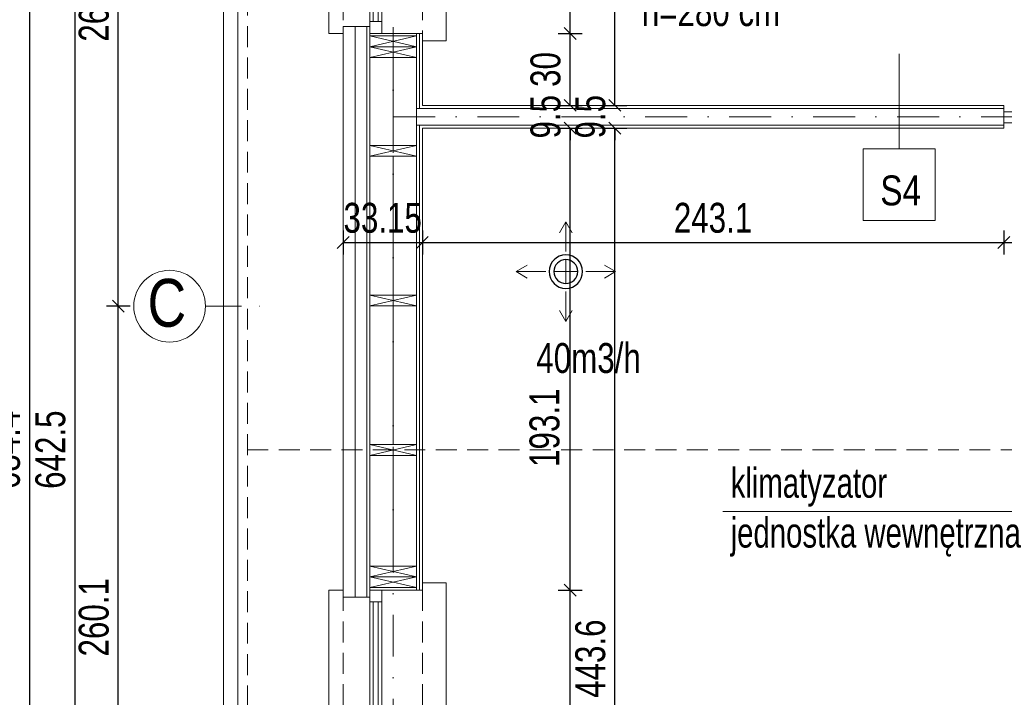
# Model space of a CAD drawing. Header units: inches. Extents: x 69729 to 77643, y -43505 to -36607.
# Tile 13 of 69: x 71486 to 71897, y -38269 to -37986. Entities that reach past the tile are written whole.
import ezdxf
from ezdxf.enums import TextEntityAlignment as Align

# ---------------------------------------------------------------- set-up
doc = ezdxf.new("R2010")
doc.units = ezdxf.units.IN
doc.header["$MEASUREMENT"] = 0
doc.linetypes.add('DASHDOT', pattern=[1, 0.5, -0.25, 0, -0.25])
doc.linetypes.add('HIDDEN', pattern=[0.375, 0.25, -0.125])
doc.layers.get('0').update_dxf_attribs({"lineweight": 0})
doc.layers.get('Defpoints').update_dxf_attribs({"lineweight": 0})
for name, color, linetype, lineweight in [('## 08 Nawiew', 1, 'Continuous', 0), ('## 08 Nawiew opis', 1, 'Continuous', 0), ('## 08 Wywiew', 5, 'Continuous', 0), ('## 08 Wywiew opis', 5, 'Continuous', 0), ('p--dach', 2, 'Continuous', 30), ('p--drzwi', 125, 'Continuous', 0), ('p--konst-słupy', 3, 'Continuous', 0), ('p--obrzeże bet.', 252, 'Continuous', 0), ('p--ocieplenie w.wew.', 53, 'Continuous', 0), ('p--ocieplenie-w.zew', 77, 'Continuous', 0), ('p--okna', 153, 'Continuous', 0), ('p--opisy dodatkowe', 33, 'Continuous', 0), ('p--opisy pomieszczeń', 31, 'Continuous', 0), ('p--osie konstr', 1, 'DASHDOT', 15), ('p--osie konstr.-NR', 1, 'DASHDOT', 15), ('p--podciąg', 61, 'Continuous', 0), ('p--proj.wentylacja', 202, 'Continuous', 0), ('p--płyta GK', 2, 'Continuous', 0), ('p--symbole ścian', 53, 'Continuous', 0), ('p--wymiary-1-50', 5, 'Continuous', 0), ('p--ściana GK', 62, 'Continuous', 0), ('p--ściana szkielet', 3, 'Continuous', 0)]:
    doc.layers.add(name, color=color, linetype=linetype, lineweight=lineweight)
doc.styles.add('1-50', font='arial.ttf', dxfattribs={"width": 0.75, "height": 12.5})
doc.styles.get("Standard").update_dxf_attribs({"font": 'arial.ttf', "width": 0.75})
doc.styles.add('STYL-1', font='arial.ttf', dxfattribs={"width": 0.75})
doc.linetypes.add('BATTING', pattern='A,0.0001,-0.1,[134,ltypeshp.shx,S=0.1,R=0,X=-0.1,Y=0],-0.2,[134,ltypeshp.shx,S=0.1,R=180,X=0.1,Y=0],-0.1', length=0.4001)
doc.dimstyles.new('1-50', dxfattribs={"dimtxt": 12.5, "dimasz": 5, "dimexe": 5, "dimexo": 5, "dimgap": 0.09, "dimtad": 0, "dimdsep": 46, "dimtxsty": '1-50', "dimblk": 'OBLIQUE', "dimcen": 0.09, "dimadec": 0, "dimazin": 0, "dimtfac": 1, "dimtdec": 4, "dimtix": 1, "dimtofl": 0, "dimtmove": 2, "dimatfit": 3, "dimldrblk": 'OBLIQUE', "dimfxl": 5, "dimfxlon": 1, "dimtvp": 0.8, "dimtolj": 1, "dimtzin": 0, "dimarcsym": 0})

# ---------------------------------------------------------------- blocks, each defined once
blk = doc.blocks.new('_OBLIQUE')
at = {"color": 0, "linetype": 'ByBlock', "lineweight": -2}
for p, q in [((-0.5, -0.5), (0.5, 0.5)), ((0, 0), (0, 0))]:
    blk.add_line(p, q, dxfattribs=at)
blk = doc.blocks.new('*D18')
at = {"layer": 'Defpoints', "color": 0}
for p in [(71506.26, -37844.7), (71508.76, -38487.2), (71558.6, -38487.2)]:
    blk.add_point(p, dxfattribs=at)
at = {"layer": 'p--wymiary-1-50', "color": 0, "lineweight": -2}
for p, q in [((71508.76, -37844.7), (71508.76, -38487.2)), ((71511.26, -37844.7), (71513.76, -37844.7)), ((71513.76, -38487.2), (71503.76, -38487.2))]:
    blk.add_line(p, q, dxfattribs=at)
at = {"layer": 'p--wymiary-1-50', "color": 0, "lineweight": -2, "xscale": 5, "yscale": 5, "zscale": 5}
for p, rotation in [((71508.76, -37844.7), 90), ((71508.76, -38487.2), 270)]:
    blk.add_blockref('_OBLIQUE', p, dxfattribs=dict(at, rotation=rotation))
at = {"layer": 'p--wymiary-1-50', "color": 0, "linetype": 'Continuous', "ltscale": 12, "insert": (71498.55, -38165.95), "char_height": 12.5, "attachment_point": 5, "rotation": 90, "style": '1-50'}
blk.add_mtext('\\A1;642.5', dxfattribs=at)
blk = doc.blocks.new('drzwi-90-100')
for p, q in [((10.1, 87.38), (5.05, 87.38)), ((5.05, 87.38), (5.05, 2.53)), ((10.1, 2.53), (10.1, 87.38)), ((5.05, 2.53), (0, 2.53)), ((0, 2.53), (0, -2.53)), ((5.05, -2.53), (5.05, 2.53)), ((5.05, 2.53), (10.1, 2.53)), ((100, 2.53), (94.95, 2.53)), ((94.95, 2.53), (94.95, -2.53)), ((100, -2.53), (100, 2.53)), ((0, -2.53), (5.05, -2.53)), ((94.95, -2.53), (100, -2.53))]:
    blk.add_line(p, q)
blk.add_arc((10.8, 3.23), 84.15, 359.5233, 90.4767)
blk = doc.blocks.new('*D28')
at = {"layer": 'Defpoints', "color": 0}
for p in [(71669.83, -37823.87), (71489.8, -38508.27), (71669.83, -38508.27)]:
    blk.add_point(p, dxfattribs=at)
at = {"layer": 'p--wymiary-1-50', "color": 0, "lineweight": -2}
for p, q in [((71494.8, -37823.87), (71484.8, -37823.87)), ((71489.8, -37823.87), (71489.8, -38508.27)), ((71494.8, -38508.27), (71484.8, -38508.27))]:
    blk.add_line(p, q, dxfattribs=at)
at = {"layer": 'p--wymiary-1-50', "color": 0, "lineweight": -2, "xscale": 5, "yscale": 5, "zscale": 5}
for p, rotation in [((71489.8, -37823.87), 90), ((71489.8, -38508.27), 270)]:
    blk.add_blockref('_OBLIQUE', p, dxfattribs=dict(at, rotation=rotation))
at = {"layer": 'p--wymiary-1-50', "color": 0, "linetype": 'Continuous', "ltscale": 12, "insert": (71479.59, -38166.07), "char_height": 12.5, "attachment_point": 5, "rotation": 90, "style": '1-50'}
blk.add_mtext('\\A1;684.4', dxfattribs=at)
blk = doc.blocks.new('*D30')
at = {"layer": 'Defpoints', "color": 0}
for p in [(71526.91, -38105.97), (71997.12, -38105.97), (71588.36, -38366.07)]:
    blk.add_point(p, dxfattribs=at)
at = {"layer": 'p--wymiary-1-50', "color": 0, "linetype": 'Continuous', "lineweight": -2}
for p, q in [((71531.91, -38105.97), (71521.91, -38105.97)), ((71526.91, -38366.07), (71526.91, -38105.97)), ((71531.91, -38366.07), (71521.91, -38366.07))]:
    blk.add_line(p, q, dxfattribs=at)
at = {"layer": 'p--wymiary-1-50', "color": 0, "lineweight": -2, "xscale": 5, "yscale": 5, "zscale": 5}
for p, rotation in [((71526.91, -38105.97), 90), ((71526.91, -38366.07), 270)]:
    blk.add_blockref('_OBLIQUE', p, dxfattribs=dict(at, rotation=rotation))
at = {"layer": 'p--wymiary-1-50', "color": 0, "linetype": 'Continuous', "ltscale": 12, "insert": (71516.7, -38236.02), "char_height": 12.5, "attachment_point": 5, "rotation": 90, "style": '1-50'}
blk.add_mtext('\\A1;260.1', dxfattribs=at)
blk = doc.blocks.new('*D31')
at = {"layer": 'Defpoints', "color": 0}
for p in [(71526.91, -37844.82), (71588.36, -37844.82), (71997.12, -38105.97)]:
    blk.add_point(p, dxfattribs=at)
at = {"layer": 'p--wymiary-1-50', "color": 0, "linetype": 'Continuous', "lineweight": -2}
for p, q in [((71531.91, -37844.82), (71521.91, -37844.82)), ((71526.91, -38105.97), (71526.91, -37844.82)), ((71531.91, -38105.97), (71521.91, -38105.97))]:
    blk.add_line(p, q, dxfattribs=at)
at = {"layer": 'p--wymiary-1-50', "color": 0, "lineweight": -2, "xscale": 5, "yscale": 5, "zscale": 5}
for p, rotation in [((71526.91, -37844.82), 90), ((71526.91, -38105.97), 270)]:
    blk.add_blockref('_OBLIQUE', p, dxfattribs=dict(at, rotation=rotation))
at = {"layer": 'p--wymiary-1-50', "color": 0, "linetype": 'Continuous', "ltscale": 12, "insert": (71516.7, -37975.39), "char_height": 12.5, "attachment_point": 5, "rotation": 90, "style": '1-50'}
blk.add_mtext('\\A1;261.16', dxfattribs=at)
blk = doc.blocks.new('*D64')
at = {"layer": 'Defpoints', "color": 0}
for p in [(71684.21, -38224.62), (71715.78, -38224.62), (71684.21, -38374.62)]:
    blk.add_point(p, dxfattribs=at)
at = {"layer": 'p--wymiary-1-50', "color": 0, "linetype": 'Continuous', "lineweight": -2}
for p, q in [((71710.78, -38224.62), (71720.78, -38224.62)), ((71715.78, -38374.62), (71715.78, -38224.62)), ((71710.78, -38374.62), (71720.78, -38374.62))]:
    blk.add_line(p, q, dxfattribs=at)
at = {"layer": 'p--wymiary-1-50', "color": 0, "lineweight": -2, "xscale": 5, "yscale": 5, "zscale": 5}
for p, rotation in [((71715.78, -38224.62), 90), ((71715.78, -38374.62), 270)]:
    blk.add_blockref('_OBLIQUE', p, dxfattribs=dict(at, rotation=rotation))
at = {"layer": 'p--wymiary-1-50', "color": 0, "linetype": 'Continuous', "ltscale": 12, "insert": (71705.57, -38299.62), "char_height": 12.5, "attachment_point": 5, "rotation": 90, "style": '1-50'}
blk.add_mtext('\\A1;150', dxfattribs=at)
blk = doc.blocks.new('*D65')
at = {"layer": 'Defpoints', "color": 0}
for p in [(71684.21, -38031.52), (71715.78, -38031.52), (71684.21, -38224.62)]:
    blk.add_point(p, dxfattribs=at)
at = {"layer": 'p--wymiary-1-50', "color": 0, "linetype": 'Continuous', "lineweight": -2}
for p, q in [((71710.78, -38031.52), (71720.78, -38031.52)), ((71715.78, -38224.62), (71715.78, -38031.52)), ((71710.78, -38224.62), (71720.78, -38224.62))]:
    blk.add_line(p, q, dxfattribs=at)
at = {"layer": 'p--wymiary-1-50', "color": 0, "lineweight": -2, "xscale": 5, "yscale": 5, "zscale": 5}
for p, rotation in [((71715.78, -38031.52), 90), ((71715.78, -38224.62), 270)]:
    blk.add_blockref('_OBLIQUE', p, dxfattribs=dict(at, rotation=rotation))
at = {"layer": 'p--wymiary-1-50', "color": 0, "linetype": 'Continuous', "ltscale": 12, "insert": (71705.16, -38156.78), "char_height": 12.5, "attachment_point": 5, "rotation": 90, "style": '1-50'}
blk.add_mtext('\\A1;193.1', dxfattribs=at)
blk = doc.blocks.new('*D66')
at = {"layer": 'Defpoints', "color": 0}
for p in [(71684.21, -38022.02), (71715.78, -38022.02), (71684.21, -38031.52)]:
    blk.add_point(p, dxfattribs=at)
at = {"layer": 'p--wymiary-1-50', "color": 0, "linetype": 'Continuous', "lineweight": -2}
for p, q in [((71715.78, -38022.02), (71715.78, -38017.02)), ((71710.78, -38022.02), (71720.78, -38022.02)), ((71710.78, -38031.52), (71720.78, -38031.52)), ((71715.78, -38031.52), (71715.78, -38036.52))]:
    blk.add_line(p, q, dxfattribs=at)
at = {"layer": 'p--wymiary-1-50', "color": 0, "lineweight": -2, "xscale": 5, "yscale": 5, "zscale": 5}
for p, rotation in [((71715.78, -38022.02), 270), ((71715.78, -38031.52), 90)]:
    blk.add_blockref('_OBLIQUE', p, dxfattribs=dict(at, rotation=rotation))
at = {"layer": 'p--wymiary-1-50', "color": 0, "linetype": 'Continuous', "ltscale": 12, "insert": (71705.57, -38026.77), "char_height": 12.5, "attachment_point": 5, "rotation": 90, "style": '1-50'}
blk.add_mtext('\\A1;9.5', dxfattribs=at)
blk = doc.blocks.new('*D67')
at = {"layer": 'Defpoints', "color": 0}
for p in [(71684.21, -37992.02), (71715.78, -37992.02), (71684.21, -38022.02)]:
    blk.add_point(p, dxfattribs=at)
at = {"layer": 'p--wymiary-1-50', "color": 0, "linetype": 'Continuous', "lineweight": -2}
for p, q in [((71710.78, -37992.02), (71720.78, -37992.02)), ((71715.78, -38022.02), (71715.78, -37992.02)), ((71710.78, -38022.02), (71720.78, -38022.02))]:
    blk.add_line(p, q, dxfattribs=at)
at = {"layer": 'p--wymiary-1-50', "color": 0, "lineweight": -2, "xscale": 5, "yscale": 5, "zscale": 5}
for p, rotation in [((71715.78, -37992.02), 90), ((71715.78, -38022.02), 270)]:
    blk.add_blockref('_OBLIQUE', p, dxfattribs=dict(at, rotation=rotation))
at = {"layer": 'p--wymiary-1-50', "color": 0, "linetype": 'Continuous', "ltscale": 12, "insert": (71705.57, -38007.02), "char_height": 12.5, "attachment_point": 5, "rotation": 90, "style": '1-50'}
blk.add_mtext('\\A1;30', dxfattribs=at)
blk = doc.blocks.new('*D69')
at = {"layer": 'Defpoints', "color": 0}
for p in [(71710.78, -38031.52), (71734.51, -38031.52), (71710.78, -38475.12)]:
    blk.add_point(p, dxfattribs=at)
at = {"layer": 'p--wymiary-1-50', "color": 0, "linetype": 'Continuous', "lineweight": -2}
for p, q in [((71729.51, -38031.52), (71739.51, -38031.52)), ((71734.51, -38475.12), (71734.51, -38031.52)), ((71729.51, -38475.12), (71739.51, -38475.12))]:
    blk.add_line(p, q, dxfattribs=at)
at = {"layer": 'p--wymiary-1-50', "color": 0, "lineweight": -2, "xscale": 5, "yscale": 5, "zscale": 5}
for p, rotation in [((71734.51, -38031.52), 90), ((71734.51, -38475.12), 270)]:
    blk.add_blockref('_OBLIQUE', p, dxfattribs=dict(at, rotation=rotation))
at = {"layer": 'p--wymiary-1-50', "color": 0, "linetype": 'Continuous', "ltscale": 12, "insert": (71724.3, -38253.32), "char_height": 12.5, "attachment_point": 5, "rotation": 90, "style": '1-50'}
blk.add_mtext('\\A1;443.6', dxfattribs=at)
blk = doc.blocks.new('*D70')
at = {"layer": 'Defpoints', "color": 0}
for p in [(71654.02, -38031.52), (71897.12, -38031.52), (71897.12, -38079.32)]:
    blk.add_point(p, dxfattribs=at)
at = {"layer": 'p--wymiary-1-50', "color": 0, "linetype": 'Continuous', "lineweight": -2}
for p, q in [((71654.02, -38074.32), (71654.02, -38084.32)), ((71897.12, -38074.32), (71897.12, -38084.32)), ((71654.02, -38079.32), (71897.12, -38079.32))]:
    blk.add_line(p, q, dxfattribs=at)
at = {"layer": 'p--wymiary-1-50', "color": 0, "lineweight": -2, "xscale": 5, "yscale": 5, "zscale": 5, "rotation": 180}
blk.add_blockref('_OBLIQUE', (71654.02, -38079.32), dxfattribs=at)
at = {"layer": 'p--wymiary-1-50', "color": 0, "lineweight": -2, "xscale": 5, "yscale": 5, "zscale": 5}
blk.add_blockref('_OBLIQUE', (71897.12, -38079.32), dxfattribs=at)
at = {"layer": 'p--wymiary-1-50', "color": 0, "linetype": 'Continuous', "ltscale": 12, "insert": (71775.57, -38069.11), "char_height": 12.5, "attachment_point": 5, "style": '1-50'}
blk.add_mtext('\\A1;243.1', dxfattribs=at)
blk = doc.blocks.new('*D103')
at = {"layer": 'Defpoints', "color": 0}
for p in [(71703.44, -38022.02), (71734.51, -38022.02), (71703.44, -38031.52)]:
    blk.add_point(p, dxfattribs=at)
at = {"layer": 'p--wymiary-1-50', "color": 0, "linetype": 'Continuous', "lineweight": -2}
for p, q in [((71734.51, -38022.02), (71734.51, -38017.02)), ((71729.51, -38022.02), (71739.51, -38022.02)), ((71729.51, -38031.52), (71739.51, -38031.52)), ((71734.51, -38031.52), (71734.51, -38036.52))]:
    blk.add_line(p, q, dxfattribs=at)
at = {"layer": 'p--wymiary-1-50', "color": 0, "lineweight": -2, "xscale": 5, "yscale": 5, "zscale": 5}
for p, rotation in [((71734.51, -38022.02), 270), ((71734.51, -38031.52), 90)]:
    blk.add_blockref('_OBLIQUE', p, dxfattribs=dict(at, rotation=rotation))
at = {"layer": 'p--wymiary-1-50', "color": 0, "linetype": 'Continuous', "ltscale": 12, "insert": (71724.3, -38026.77), "char_height": 12.5, "attachment_point": 5, "rotation": 90, "style": '1-50'}
blk.add_mtext('\\A1;9.5', dxfattribs=at)
blk = doc.blocks.new('*D104')
at = {"layer": 'Defpoints', "color": 0}
for p in [(71684.21, -37912.02), (71715.78, -37912.02), (71684.21, -37992.02)]:
    blk.add_point(p, dxfattribs=at)
at = {"layer": 'p--wymiary-1-50', "color": 0, "linetype": 'Continuous', "lineweight": -2}
for p, q in [((71710.78, -37912.02), (71720.78, -37912.02)), ((71715.78, -37992.02), (71715.78, -37912.02)), ((71710.78, -37992.02), (71720.78, -37992.02))]:
    blk.add_line(p, q, dxfattribs=at)
at = {"layer": 'p--wymiary-1-50', "color": 0, "lineweight": -2, "xscale": 5, "yscale": 5, "zscale": 5}
for p, rotation in [((71715.78, -37912.02), 90), ((71715.78, -37992.02), 270)]:
    blk.add_blockref('_OBLIQUE', p, dxfattribs=dict(at, rotation=rotation))
at = {"layer": 'p--wymiary-1-50', "color": 0, "linetype": 'Continuous', "ltscale": 12, "insert": (71705.57, -37952.02), "char_height": 12.5, "attachment_point": 5, "rotation": 90, "style": '1-50'}
blk.add_mtext('\\A1;80', dxfattribs=at)
blk = doc.blocks.new('*D123')
at = {"layer": 'Defpoints', "color": 0}
for p in [(71620.87, -38051.86), (71654.02, -38051.86), (71654.02, -38079.32)]:
    blk.add_point(p, dxfattribs=at)
at = {"layer": 'p--wymiary-1-50', "color": 0, "linetype": 'Continuous', "lineweight": -2}
for p, q in [((71620.87, -38074.32), (71620.87, -38084.32)), ((71654.02, -38074.32), (71654.02, -38084.32)), ((71620.87, -38079.32), (71654.02, -38079.32))]:
    blk.add_line(p, q, dxfattribs=at)
at = {"layer": 'p--wymiary-1-50', "color": 0, "lineweight": -2, "xscale": 5, "yscale": 5, "zscale": 5, "rotation": 180}
blk.add_blockref('_OBLIQUE', (71620.87, -38079.32), dxfattribs=at)
at = {"layer": 'p--wymiary-1-50', "color": 0, "lineweight": -2, "xscale": 5, "yscale": 5, "zscale": 5}
blk.add_blockref('_OBLIQUE', (71654.02, -38079.32), dxfattribs=at)
at = {"layer": 'p--wymiary-1-50', "color": 0, "linetype": 'Continuous', "ltscale": 12, "insert": (71637.45, -38069.11), "char_height": 12.5, "attachment_point": 5, "style": '1-50'}
blk.add_mtext('\\A1;33.15', dxfattribs=at)
blk = doc.blocks.new('*D137')
at = {"layer": 'Defpoints', "color": 0}
for p in [(71897.12, -38031.52), (71987.12, -38031.52), (71987.12, -38079.32)]:
    blk.add_point(p, dxfattribs=at)
at = {"layer": 'p--wymiary-1-50', "color": 0, "linetype": 'Continuous', "lineweight": -2}
for p, q in [((71897.12, -38074.32), (71897.12, -38084.32)), ((71987.12, -38074.32), (71987.12, -38084.32)), ((71897.12, -38079.32), (71987.12, -38079.32))]:
    blk.add_line(p, q, dxfattribs=at)
at = {"layer": 'p--wymiary-1-50', "color": 0, "lineweight": -2, "xscale": 5, "yscale": 5, "zscale": 5, "rotation": 180}
blk.add_blockref('_OBLIQUE', (71897.12, -38079.32), dxfattribs=at)
at = {"layer": 'p--wymiary-1-50', "color": 0, "lineweight": -2, "xscale": 5, "yscale": 5, "zscale": 5}
blk.add_blockref('_OBLIQUE', (71987.12, -38079.32), dxfattribs=at)
at = {"layer": 'p--wymiary-1-50', "color": 0, "linetype": 'Continuous', "ltscale": 12, "insert": (71942.12, -38069.11), "char_height": 12.5, "attachment_point": 5, "style": '1-50'}
blk.add_mtext('\\A1;90', dxfattribs=at)
blk = doc.blocks.new('*D192')
at = {"layer": 'Defpoints', "color": 0}
for p in [(71684.21, -37857.02), (71734.51, -37857.02), (71717.46, -38022.02)]:
    blk.add_point(p, dxfattribs=at)
at = {"layer": 'p--wymiary-1-50', "color": 0, "linetype": 'Continuous', "lineweight": -2}
for p, q in [((71729.51, -37857.02), (71739.51, -37857.02)), ((71734.51, -38022.02), (71734.51, -37857.02)), ((71729.51, -38022.02), (71739.51, -38022.02))]:
    blk.add_line(p, q, dxfattribs=at)
at = {"layer": 'p--wymiary-1-50', "color": 0, "lineweight": -2, "xscale": 5, "yscale": 5, "zscale": 5}
for p, rotation in [((71734.51, -37857.02), 90), ((71734.51, -38022.02), 270)]:
    blk.add_blockref('_OBLIQUE', p, dxfattribs=dict(at, rotation=rotation))
at = {"layer": 'p--wymiary-1-50', "color": 0, "linetype": 'Continuous', "ltscale": 12, "insert": (71724.3, -37939.52), "char_height": 12.5, "attachment_point": 5, "rotation": 90, "style": '1-50'}
blk.add_mtext('\\A1;165', dxfattribs=at)
blk = doc.blocks.new('okno-150-33.15')
at = {"linetype": 'Continuous', "ltscale": 35}
for p, q in [((-3, 10), (153, 10)), ((0, -39.15), (150, -39.15))]:
    blk.add_line(p, q, dxfattribs=at)
for p, q in [((-3, 0), (-3, 10)), ((153, 0), (153, 10)), ((0, 0), (-3, 0)), ((0, -21.95), (0, 0)), ((150, 0), (150, -21.95)), ((150, 0), (153, 0)), ((0, -21.95), (0, -16.95)), ((0, -16.95), (5, -16.95)), ((5, -16.95), (145, -16.95)), ((5, -16.95), (5, -21.95)), ((5, -18.45), (72.5, -18.45)), ((72.5, -21.95), (72.5, -16.95)), ((77.5, -16.95), (77.5, -21.95)), ((77.5, -18.45), (145, -18.45)), ((145, -21.95), (145, -16.95)), ((145, -16.95), (150, -16.95)), ((150, -16.95), (150, -21.95)), ((5, -21.95), (0, -21.95)), ((3, -33.15), (3, -21.95)), ((5, -20.61), (72.5, -20.61)), ((145, -21.95), (5, -21.95)), ((77.5, -20.61), (145, -20.61)), ((150, -21.95), (145, -21.95)), ((147, -21.95), (147, -33.15)), ((0, -39.15), (0, -33.15)), ((150, -33.15), (150, -39.15))]:
    blk.add_line(p, q)
at = {"linetype": 'HIDDEN', "ltscale": 35}
for p, q in [((0, 0), (150, 0)), ((0, -33.15), (150, -33.15))]:
    blk.add_line(p, q, dxfattribs=at)
blk = doc.blocks.new('okno-80-33.15')
at = {"linetype": 'Continuous', "ltscale": 35}
for p, q in [((-3, 10), (83, 10)), ((0, -39.15), (80, -39.15))]:
    blk.add_line(p, q, dxfattribs=at)
for p, q in [((-3, 0), (-3, 10)), ((83, 0), (83, 10)), ((0, 0), (-3, 0)), ((0, -21.95), (0, 0)), ((80, 0), (80, -21.95)), ((80, 0), (83, 0)), ((0, -21.95), (0, -16.95)), ((0, -16.95), (5, -16.95)), ((5, -16.95), (75, -16.95)), ((5, -16.95), (5, -21.95)), ((5, -18.45), (75, -18.45)), ((75, -21.95), (75, -16.95)), ((75, -16.95), (80, -16.95)), ((80, -16.95), (80, -21.95)), ((5, -21.95), (0, -21.95)), ((3, -33.15), (3, -21.95)), ((5, -20.61), (75, -20.61)), ((75, -21.95), (5, -21.95)), ((80, -21.95), (75, -21.95)), ((77, -21.95), (77, -33.15)), ((0, -39.15), (0, -33.15)), ((80, -33.15), (80, -39.15))]:
    blk.add_line(p, q)
at = {"linetype": 'HIDDEN', "ltscale": 35}
for p, q in [((0, 0), (80, 0)), ((0, -33.15), (80, -33.15))]:
    blk.add_line(p, q, dxfattribs=at)
blk = doc.blocks.new('ukł.słupów')
for p, q in [((0, 499.55), (19.5, 504.05)), ((0, 504.05), (19.5, 499.55)), ((0, 495.05), (19.5, 499.55)), ((0, 499.55), (19.5, 495.05)), ((0, 453.75), (19.5, 458.25)), ((0, 458.25), (19.5, 453.75)), ((0, 391.25), (19.5, 395.75)), ((0, 395.75), (19.5, 391.25)), ((0, 328.75), (19.5, 333.25)), ((0, 333.25), (19.5, 328.75)), ((0, 277.95), (19.5, 282.45)), ((0, 282.45), (19.5, 277.95)), ((0, 273.45), (19.5, 277.95)), ((0, 277.95), (19.5, 273.45))]:
    blk.add_line(p, q)
at = {"color": 4, "ltscale": 35}
for points in [[(0, 504.05), (19.5, 504.05)], [(0, 273.45), (0, 273.45), (19.5, 273.45)]]:
    blk.add_lwpolyline(points, dxfattribs=at)
for points in [[(0, 504.05), (19.5, 504.05), (19.5, 499.55), (0, 499.55)], [(0, 499.55), (19.5, 499.55), (19.5, 495.05), (0, 495.05)], [(0, 458.25), (19.5, 458.25), (19.5, 453.75), (0, 453.75)], [(0, 395.75), (19.5, 395.75), (19.5, 391.25), (0, 391.25)], [(0, 333.25), (19.5, 333.25), (19.5, 328.75), (0, 328.75)], [(0, 282.45), (19.5, 282.45), (19.5, 277.95), (0, 277.95)], [(0, 277.95), (19.5, 277.95), (19.5, 273.45), (0, 273.45)]]:
    blk.add_lwpolyline(points, close=True)
blk = doc.blocks.new('went-war2-parter')
at = {"layer": '## 08 Nawiew', "color": 1, "lineweight": 5}
blk.add_line((-1073.7, -239.5), (-1073.7, -229.5), dxfattribs=at)
at = {"layer": '## 08 Nawiew', "lineweight": 30}
for radius, start, end in [(7, 90, 270), (7, 0, 180), (5, 90, 270), (5, 0, 180), (5, 0, 180), (5, 0, 180), (5, 0, 180), (7, 270, 90), (5, 270, 90), (7, 180, 0), (5, 180, 0), (5, 180, 0), (5, 180, 0), (5, 180, 0)]:
    blk.add_arc((-1073.7, -234.5), radius, start, end, dxfattribs=at)
at = {"layer": '## 08 Wywiew', "color": 1, "lineweight": 5}
for p, q in [((-1073.7, -229.5), (-1073.7, -239.5)), ((-1078.7, -234.5), (-1068.7, -234.5))]:
    blk.add_line(p, q, dxfattribs=at)
at = {"layer": '## 08 Wywiew opis', "color": 1}
for p, q in [((-1073.7, -213.7), (-1076.39, -218.28)), ((-1073.7, -226.12), (-1073.7, -213.7)), ((-1073.7, -213.7), (-1071.02, -218.28)), ((-1094.5, -234.5), (-1089.92, -231.81)), ((-1094.5, -234.5), (-1089.92, -237.18)), ((-1082.08, -234.5), (-1094.5, -234.5)), ((-1065.32, -234.5), (-1052.9, -234.5)), ((-1052.92, -234.5), (-1057.51, -231.81)), ((-1052.92, -234.5), (-1057.51, -237.18)), ((-1073.7, -242.88), (-1073.7, -255.3)), ((-1073.7, -255.3), (-1076.39, -250.72)), ((-1073.7, -255.3), (-1071.02, -250.72))]:
    blk.add_line(p, q, dxfattribs=at)
at = {"layer": '## 08 Nawiew opis', "insert": (-1086.05, -277.04), "char_height": 12.5, "width": 177.1707, "attachment_point": 7, "style": 'STYL-1'}
blk.add_mtext('40m3/h', dxfattribs=at)

msp = doc.modelspace()

# ---------------------------------------------------------------- linework, layer by layer
at = {"layer": 'p--dach', "linetype": 'HIDDEN', "lineweight": 20, "ltscale": 35}
msp.add_line((71580.871, -38166.071), (72860.871, -38166.071), dxfattribs=at)
msp.add_lwpolyline([(71580.871, -37743.871), (72860.871, -37743.871), (72860.871, -38588.271), (71580.871, -38588.271)], close=True, dxfattribs=at)
at = {"layer": 'p--obrzeże bet.', "linetype": 'Continuous', "ltscale": 35}
for points in [[(72417.471, -38558.271), (72870.871, -38558.271), (72870.871, -37773.871), (71570.871, -37773.871), (71570.871, -38564.271), (72024.271, -38564.271)], [(72411.471, -38552.271), (72864.871, -38552.271), (72864.871, -37779.871), (71576.871, -37779.871), (71576.871, -38558.271), (72030.271, -38558.271)]]:
    msp.add_lwpolyline(points, dxfattribs=at)
at = {"layer": 'p--ocieplenie w.wew.', "linetype": 'BATTING', "ltscale": 19.5}
for p, q in [((71641.821, -38002.021), (71641.821, -38038.821)), ((71641.821, -38101.321), (71641.821, -38043.321)), ((71641.821, -38163.821), (71641.821, -38105.821)), ((71641.821, -38214.621), (71641.821, -38168.321))]:
    msp.add_line(p, q, dxfattribs=at)
at = {"layer": 'p--ocieplenie-w.zew', "linetype": 'BATTING', "ltscale": 10}
msp.add_line((71625.871, -38227.621), (71625.871, -37989.021), dxfattribs=at)
at = {"layer": 'p--opisy dodatkowe'}
msp.add_lwpolyline([(71779.72, -38191.84), (71941.801, -38191.84)], dxfattribs=at)
at = {"layer": 'p--osie konstr', "linetype": 'DASHDOT', "ltscale": 35}
for p, q in [((71641.821, -38533.271), (71641.821, -37773.871)), ((71641.946, -38026.771), (72005.071, -38026.771))]:
    msp.add_line(p, q, dxfattribs=at)
at = {"layer": 'p--osie konstr.-NR', "linetype": 'DASHDOT', "ltscale": 30}
msp.add_line((71563.357, -38105.971), (71588.357, -38105.971), dxfattribs=at)
at = {"layer": 'p--osie konstr.-NR', "linetype": 'Continuous', "ltscale": 35}
msp.add_circle((71548.357, -38105.971), 15, dxfattribs=at)
at = {"layer": 'p--podciąg', "linetype": 'HIDDEN', "ltscale": 30}
for p, q in [((71987.121, -38022.021), (71897.121, -38022.021)), ((71987.121, -38031.521), (71897.121, -38031.521))]:
    msp.add_line(p, q, dxfattribs=at)
at = {"layer": 'p--płyta GK', "ltscale": 35}
for p, q in [((71652.771, -38023.271), (71652.771, -37992.021)), ((71654.021, -38022.021), (71654.021, -37992.021)), ((71652.771, -38224.621), (71652.771, -38030.271)), ((71654.021, -38224.621), (71654.021, -38031.521))]:
    msp.add_line(p, q, dxfattribs=at)
at = {"layer": 'p--symbole ścian', "lineweight": 9}
msp.add_line((71853.397, -38000.479), (71853.397, -38040.166), dxfattribs=at)
msp.add_lwpolyline([(71838.397, -38070.166), (71868.397, -38070.166), (71868.397, -38040.166), (71838.397, -38040.166)], close=True, dxfattribs=at)
at = {"layer": 'p--ściana GK', "ltscale": 35}
for p, q in [((71654.021, -38022.021), (71897.121, -38022.021)), ((71897.121, -38022.021), (71897.121, -38031.521)), ((71651.571, -38023.271), (71897.121, -38023.271)), ((71651.571, -38030.271), (71897.121, -38030.271)), ((71654.021, -38031.521), (71897.121, -38031.521))]:
    msp.add_line(p, q, dxfattribs=at)
at = {"layer": 'p--ściana szkielet', "ltscale": 35}
for p, q in [((71620.871, -38227.621), (71620.871, -37989.021)), ((71630.871, -38227.621), (71630.871, -37989.021)), ((71632.071, -38227.621), (71632.071, -37989.021)), ((71651.571, -38224.621), (71651.571, -37992.021))]:
    msp.add_line(p, q, dxfattribs=at)
for points in [[(71620.871, -37989.021), (71632.071, -37989.021), (71632.071, -37992.021), (71654.021, -37992.021)], [(71620.871, -38227.621), (71632.071, -38227.621), (71632.071, -38224.621), (71654.021, -38224.621)]]:
    msp.add_lwpolyline(points, dxfattribs=at)

# ---------------------------------------------------------------- block references
at = {"layer": 'p--drzwi', "xscale": -0.9, "yscale": 0.9}
msp.add_blockref('drzwi-90-100', (71987.121, -38027.021), dxfattribs=at)
at = {"layer": 'p--konst-słupy'}
msp.add_blockref('ukł.słupów', (71632.071, -38497.071), dxfattribs=at)
at = {"layer": 'p--okna', "linetype": 'Continuous', "rotation": 270}
for name, p in [('okno-80-33.15', (71654.021, -37912.021)), ('okno-150-33.15', (71654.021, -38224.621))]:
    msp.add_blockref(name, p, dxfattribs=at)
at = {"layer": 'p--proj.wentylacja', "linetype": 'Continuous', "ltscale": 12}
msp.add_blockref('went-war2-parter', (72787.721, -37857.021), dxfattribs=at)

# ---------------------------------------------------------------- texts
at = {"layer": 'p--opisy dodatkowe', "insert": (71782.939, -38210.663), "char_height": 12.5, "width": 177.1707, "attachment_point": 7, "style": 'STYL-1'}
msp.add_mtext('klimatyzator\\Pjednostka wewnętrzna', dxfattribs=at)
at = {"layer": 'p--opisy pomieszczeń', "insert": (71803.644, -37976.391), "char_height": 12.5, "width": 98, "attachment_point": 3, "style": '1-50'}
msp.add_mtext('h=280 cm', dxfattribs=at)
at = {"layer": 'p--osie konstr.-NR', "linetype": 'Continuous', "ltscale": 35, "insert": (71555.272, -38094.556), "char_height": 20, "width": 63.5564, "attachment_point": 3}
msp.add_mtext('{\\W0.8;C}', dxfattribs=at)
at = {"layer": 'p--symbole ścian', "lineweight": 9, "width": 0.8}
msp.add_text('S4', height=12.5, dxfattribs=at).set_placement((71854.029, -38051.333), align=Align.TOP_CENTER)

# ---------------------------------------------------------------- dimensions: what is measured, and where the dimension line sits
at = {"layer": 'p--wymiary-1-50'}
dim = msp.add_linear_dim(base=(71489.805, -38508.271), p1=(71669.831, -37823.871), p2=(71669.831, -38508.271), angle=90, dimstyle='1-50', override={"dimtxt": 12.5}, dxfattribs=at)
dim.commit()
dim.dimension.update_dxf_attribs({"geometry": '*D28', "text_midpoint": (71479.595, -38166.071)})
dim = msp.add_linear_dim(base=(71508.758, -38487.196), p1=(71506.258, -37844.696), p2=(71558.597, -38487.196), angle=90, dimstyle='1-50', dxfattribs=at)
dim.commit()
dim.dimension.update_dxf_attribs({"geometry": '*D18', "text_midpoint": (71498.548, -38165.946)})
at = {"layer": 'p--wymiary-1-50', "linetype": 'Continuous'}
for base, p1, p2, picture, middle in [((71526.912499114, -37844.815536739), (71997.121319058, -38105.970536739), (71588.356917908, -37844.815536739), '*D31', (71516.702499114, -37975.393036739)), ((71734.511, -37857.021), (71717.461, -38022.021), (71684.211, -37857.021), '*D192', (71724.301, -37939.521)), ((71715.784, -37912.021), (71684.211, -37992.021), (71684.211, -37912.021), '*D104', (71705.574, -37952.021)), ((71715.784, -37992.021), (71684.211, -38022.021), (71684.211, -37992.021), '*D67', (71705.574, -38007.021)), ((71715.784, -38022.021), (71684.211, -38031.521), (71684.211, -38022.021), '*D66', (71705.574, -38026.771)), ((71734.511, -38022.021), (71703.439, -38031.521), (71703.439, -38022.021), '*D103', (71724.301, -38026.771)), ((71734.511, -38031.521), (71710.784, -38475.121), (71710.784, -38031.521), '*D69', (71724.301, -38253.321)), ((71526.912, -38105.971), (71588.357, -38366.071), (71997.121, -38105.971), '*D30', (71516.702, -38236.021)), ((71715.784, -38224.621), (71684.211, -38374.621), (71684.211, -38224.621), '*D64', (71705.574, -38299.621))]:
    dim = msp.add_linear_dim(base=base, p1=p1, p2=p2, angle=90, dimstyle='1-50', dxfattribs=at)
    dim.commit()
    dim.dimension.update_dxf_attribs({"geometry": picture, "text_midpoint": middle})
dim = msp.add_linear_dim(base=(71715.784, -38031.521), p1=(71684.211, -38224.621), p2=(71684.211, -38031.521), angle=90, dimstyle='1-50', dxfattribs=at)
dim.commit()
dim.dimension.update_dxf_attribs({"geometry": '*D65', "text_midpoint": (71705.158, -38156.776), "dimtype": 160})
for base, p1, p2, picture, middle in [((71897.121, -38079.316), (71654.021, -38031.521), (71897.121, -38031.521), '*D70', (71775.571, -38069.106)), ((71987.121, -38079.316), (71897.121, -38031.521), (71987.121, -38031.521), '*D137', (71942.121, -38069.106)), ((71654.021, -38079.316), (71620.871, -38051.859), (71654.021, -38051.859), '*D123', (71637.446, -38069.106))]:
    dim = msp.add_linear_dim(base=base, p1=p1, p2=p2, dimstyle='1-50', dxfattribs=at)
    dim.commit()
    dim.dimension.update_dxf_attribs({"geometry": picture, "text_midpoint": middle})

doc.saveas('drawing.dxf')
